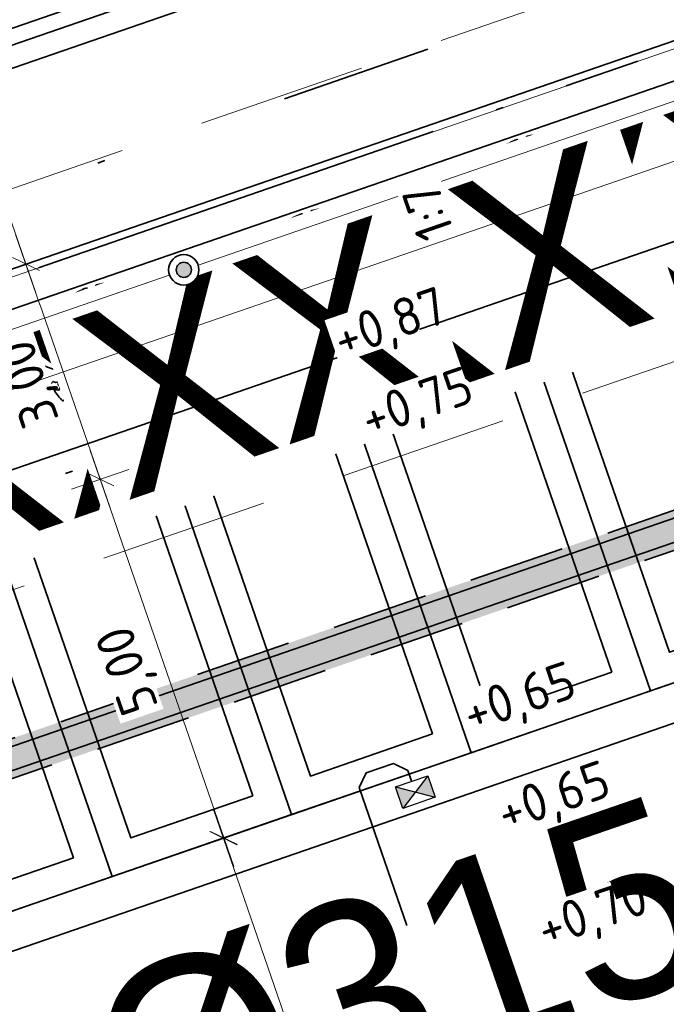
# Model space of a CAD drawing. Header units: metres. Extents: x 264779 to 275389, y 575281 to 580396.
# Tile 41 of 174: x 265269 to 265277, y 576971 to 576984. Entities that reach past the tile are written whole.
import ezdxf
from ezdxf.enums import TextEntityAlignment as Align
from ezdxf.lldxf.tags import DXFTag

# ---------------------------------------------------------------- set-up
doc = ezdxf.new("R2018")
doc.units = ezdxf.units.M
doc.set_wipeout_variables(frame=1)
for name, pattern in [('AM-AS', [16, 10, -2, 2, -2]), ('B-WE-RI-DRAINAGE_PVC_100-G', [20, 6, -2.5, 2, -2.5, 0, -2.5, 2, -2.5]), ('B-WE-RI-HWA_HUISAANSLUITING_PVC_125-G', [10, 3.25, -0.75, 1.25, -0.75, 1.25, -0.75, 1.25, -0.75]), ('B-WE-RI-HWA_PVC_315-G', [10, 2, -1.125, 0.75, -1.125, 2, -1.125, 0.75, -1.125]), ('B-WE-VH-KANTOPSLUITING_OPSLUITBAND_[AFMETINGEN1]-G', [10, 5.5, -0.875, 0, -0.875, 1, -0.875, 0, -0.875]), ('B-WE-VH-KANTOPSLUITING_TROTTOIRBAND_RWS_[AFMETINGEN1]-G', [10, 2.5, -1.5, 0, -1.5, 0, -1.5, 0, -1.5, 0, -1.5]), ('DASHED', [19.049999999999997, 12.7, -6.35]), ('HIDDEN', [9.524999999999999, 6.35, -3.175])]:
    doc.linetypes.add(name, pattern=pattern)
for name, color, linetype, lineweight in [('N-CO-AM-AS-G', 10, 'AM-AS', 9), ('N-OI-RI-ALGEMEEN-B.O.B.-T25', 7, 'Continuous', 25), ('N-OI-RI-ALGEMEEN-INFORMATIE-T25', 7, 'Continuous', 25), ('N-OI-RI-ALGEMEEN-VERHANG-T25', 7, 'Continuous', 25), ('N-WA-GK-BESCHOEIING_DAMWAND_STAAL-G', 52, 'DAMWANDSTAAL2', 35), ('N-WA-RI-DETAIL1-G', 1, 'HIDDEN', 18), ('N-WE-KL-ET_LS_OV_LICHTMAST-S', 10, 'Continuous', 35), ('N-WE-KL-TRACE-A', 7, 'Continuous', 25), ('N-WE-KL-TRACE-G', 7, 'DASHED', 35), ('N-WE-OG-TOPOGRAFIE-G', 7, 'Continuous', 35), ('N-WE-VH-GOOT_SBS-G', 40, 'Continuous', 35), ('N-WE-VH-KANTOPSLUITING_OPSLUITBAND_100x200-G', 60, 'B-WE-VH-KANTOPSLUITING_OPSLUITBAND_[AFMETINGEN1]-G', 35), ('N-WE-VH-KANTOPSLUITING_TROTTOIRBAND_RWS_110-220x250-G', 60, 'B-WE-VH-KANTOPSLUITING_TROTTOIRBAND_RWS_[AFMETINGEN1]-G', 35), ('N-WE-VH-VERHARDING_STRAATBAKSTEEN_DIKFORMAAT_HALF-G', 40, 'Continuous', 35), ('N-WE-VH-VERHARDING_STRAATBAKSTEEN_DIKFORMAAT_KEPER-G', 40, 'Continuous', 35), ('N-WE-VH-VERHARDING_STRAATBAKSTEEN_WAALFORMAAT_HALF-G', 40, 'Continuous', 35), ('N-XX-AL-HOOGTELABEL-T25-M', 7, 'Continuous', 25), ('X-XX-AL-AANPIJLING-T25', 7, 'Continuous', 25)]:
    doc.layers.add(name, color=color, linetype=linetype, lineweight=lineweight)
for name, color, linetype, lineweight, true_color in [('N-GV-GR-BOOM-S', 7, 'Continuous', 35, 0x00a500), ('N-OI-KL-MANTELBUIS_PVC-G', 1, 'MANTELBUIS-PVC', 35, 0xff0000), ('N-OI-RI-BELUCHTINGSDRAINAGE_PVC_160-G', 3, 'B-WE-RI-DRAINAGE_PVC_160-G', 35, 0x00ff00), ('N-OI-RI-HWA_KOLKAANSLUITING_PVC_160-G', 150, 'B-WE-RI-HWA_HUISAANSLUITING_PVC_125-G', 35, 0x007fff), ('N-OI-RI-HWA_PVC_315-G', 150, 'B-WE-RI-HWA_PVC_315-G', 35, 0x007fff), ('N-OI-RI-PLANTSLEUFDRAINAGE_PVC_100-G', 3, 'B-WE-RI-DRAINAGE_PVC_100-G', 35, 0x00ff00), ('N-WE-RI-HWA_KOLK-S', 150, 'Continuous', 25, 0x007fff)]:
    doc.layers.add(name, color=color, linetype=linetype, lineweight=lineweight, true_color=true_color)
doc.layers.add('X-XX-AL-HULPLAAG-G', color=6, linetype='Continuous', lineweight=18, plot=False)
doc.styles.add('NLCS-ISO-ANNOTATIVE-T25', font='NLCS-ISO.ttf', dxfattribs={"height": 2.5})
doc.styles.add('NLCS-ISO-M1000-T25', font='NLCS-ISO.ttf', dxfattribs={"height": 2.5})
doc.styles.get("Standard").update_dxf_attribs({"font": 'arial.ttf'})
doc.styles.add('TEKST VOOR LINE', font='NLCS-ISO.ttf', dxfattribs={"height": 1})
doc.linetypes.add('B-WE-RI-DRAINAGE_PVC_160-G', pattern='A,10.25,-3,[160,NLCS.shx,S=0.25,R=0,X=0,Y=0],-3.5,["o",Standard,S=1,R=0,X=-0.35,Y=-0.35],-3.25', length=20)
doc.linetypes.add('DAMWANDSTAAL2', pattern='A,0.0001,[1,DAMWANDSTAAL2.shx,S=1,R=0,X=0,Y=0],-10', length=10.0001)
tags = doc.linetypes.add('MANTELBUIS-PVC', pattern='A,2.10896,-0.32,["PVC",TEKST VOOR LINE,S=1,R=0,X=0,Y=-0.5],-2.72,2.10896', length=7.25792).pattern_tags.tags
tags[6] = DXFTag(74, 10)
doc.dimstyles.new('NLCS-ANNOTATIVE-T25-SCHRAP', dxfattribs={"dimtxt": 2.5, "dimasz": 1.4, "dimexe": 2, "dimexo": 2, "dimgap": 0.7, "dimtad": 1, "dimzin": 0, "dimtxsty": 'NLCS-ISO-ANNOTATIVE-T25', "dimblk": 'OBLIQUE', "dimcen": 2.5, "dimdle": 2, "dimclrd": 256, "dimclre": 256, "dimclrt": 256, "dimadec": 1, "dimazin": 0, "dimtfac": 1, "dimtofl": 0, "dimtmove": 1, "dimatfit": 0, "dimldrblk": 'OBLIQUE', "dimfxl": 2, "dimfxlon": 1, "dimtfillclr": 256, "dimtolj": 1, "dimtzin": 0, "dimlwd": 18, "dimlwe": 18, "dimarcsym": 0})

# ---------------------------------------------------------------- blocks, each defined once
blk = doc.blocks.new('_Oblique')
at = {"color": 0, "linetype": 'ByBlock', "lineweight": -2}
blk.add_line((-0.5, -0.5), (0.5, 0.5), dxfattribs=at)
blk = doc.blocks.new('*D125')
at = {"layer": 'Defpoints', "color": 0, "transparency": 16777216}
for p in [(265280.0041870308, 576988.193258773), (265280.9828988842, 576985.3573950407), (265268.9777426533, 576981.2141816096)]:
    blk.add_point(p, dxfattribs=at)
at = {"layer": 'X-XX-AL-AANPIJLING-T25', "lineweight": 18, "transparency": 16777216}
for p, q in [((265267.8685358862, 576984.4281605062), (265269.1082375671, 576980.8360664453)), ((265268.3771459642, 576984.1805402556), (265267.6209156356, 576983.919550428)), ((265269.3558578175, 576981.3446765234), (265268.5996274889, 576981.0836866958))]:
    blk.add_line(p, q, dxfattribs=at)
at = {"layer": 'X-XX-AL-AANPIJLING-T25', "lineweight": 18, "transparency": 16777216, "xscale": 0.28, "yscale": 0.28, "zscale": 0.28}
for p, rotation in [((265267.9990308, 576984.0500453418), 109.0405523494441), ((265268.9777426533, 576981.2141816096), 289.0405523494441)]:
    blk.add_blockref('_Oblique', p, dxfattribs=dict(at, rotation=rotation))
at = {"layer": 'X-XX-AL-AANPIJLING-T25', "transparency": 16777216, "insert": (265268.0724600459, 576982.4885690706), "char_height": 0.5, "attachment_point": 5, "rotation": 109.04055234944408, "style": 'NLCS-ISO-ANNOTATIVE-T25', "bg_fill": 3, "box_fill_scale": 1.1, "bg_fill_color": 256, "bg_fill_true_color": 13158600, "bg_fill_transparency": 0}
blk.add_mtext('\\A1;3,00', dxfattribs=at)
blk = doc.blocks.new('*D126')
at = {"layer": 'Defpoints', "color": 0, "transparency": 16777216}
for p in [(265280.9828988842, 576985.3573950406), (265279.5983909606, 576981.7059380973), (265269.9564545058, 576978.3783178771)]:
    blk.add_point(p, dxfattribs=at)
at = {"layer": 'X-XX-AL-AANPIJLING-T25', "lineweight": 18, "transparency": 16777216}
for p, q in [((265268.8472477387, 576981.5922967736), (265270.0869494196, 576978.0002027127)), ((265269.3558578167, 576981.344676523), (265268.5996274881, 576981.0836866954)), ((265270.33456967, 576978.5088127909), (265269.5783393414, 576978.2478229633))]:
    blk.add_line(p, q, dxfattribs=at)
at = {"layer": 'X-XX-AL-AANPIJLING-T25', "lineweight": 18, "transparency": 16777216, "xscale": 0.28, "yscale": 0.28, "zscale": 0.28}
for p, rotation in [((265268.9777426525, 576981.2141816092), 109.0405523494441), ((265269.9564545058, 576978.3783178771), 289.0405523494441)]:
    blk.add_blockref('_Oblique', p, dxfattribs=dict(at, rotation=rotation))
at = {"layer": 'X-XX-AL-AANPIJLING-T25', "transparency": 16777216, "insert": (265269.0511718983, 576979.6527053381), "char_height": 0.5, "attachment_point": 5, "rotation": 109.04055234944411, "style": 'NLCS-ISO-ANNOTATIVE-T25', "bg_fill": 3, "box_fill_scale": 1.1, "bg_fill_color": 256, "bg_fill_true_color": 13158600, "bg_fill_transparency": 0}
blk.add_mtext('\\A1;3,00', dxfattribs=at)
blk = doc.blocks.new('*D127')
at = {"layer": 'Defpoints', "color": 0, "transparency": 16777216}
for p in [(265279.5983909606, 576981.7059380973), (265281.2295773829, 576976.9794985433), (265271.5876409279, 576973.651878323)]:
    blk.add_point(p, dxfattribs=at)
at = {"layer": 'X-XX-AL-AANPIJLING-T25', "lineweight": 18, "transparency": 16777216}
for p, q in [((265269.8259595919, 576978.7564330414), (265271.7181358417, 576973.2737631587)), ((265270.3345696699, 576978.5088127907), (265269.5783393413, 576978.2478229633)), ((265271.9657560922, 576973.7823732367), (265271.2095257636, 576973.5213834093))]:
    blk.add_line(p, q, dxfattribs=at)
at = {"layer": 'X-XX-AL-AANPIJLING-T25', "lineweight": 18, "transparency": 16777216, "xscale": 0.28, "yscale": 0.28, "zscale": 0.28}
for p, rotation in [((265269.9564545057, 576978.3783178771), 109.0405523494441), ((265271.5876409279, 576973.651878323), 289.0405523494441)]:
    blk.add_blockref('_Oblique', p, dxfattribs=dict(at, rotation=rotation))
at = {"layer": 'X-XX-AL-AANPIJLING-T25', "transparency": 16777216, "insert": (265270.356121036, 576975.871553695), "char_height": 0.5, "attachment_point": 5, "rotation": 109.04055234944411, "style": 'NLCS-ISO-ANNOTATIVE-T25', "bg_fill": 3, "box_fill_scale": 1.1, "bg_fill_color": 256, "bg_fill_true_color": 13158600, "bg_fill_transparency": 0}
blk.add_mtext('\\A1;5,00', dxfattribs=at)
blk = doc.blocks.new('*D128')
at = {"layer": 'Defpoints', "color": 0, "transparency": 16777216}
for p in [(265281.2295773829, 576976.9794985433), (265283.1784126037, 576971.3048070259), (265273.536476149, 576967.9771868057)]:
    blk.add_point(p, dxfattribs=at)
at = {"layer": 'X-XX-AL-AANPIJLING-T25', "lineweight": 18, "transparency": 16777216}
for p, q in [((265271.4485575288, 576974.0270294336), (265273.6669710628, 576967.5990716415)), ((265271.9571676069, 576973.7794091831), (265271.2009372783, 576973.5184193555)), ((265273.9145913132, 576968.1076817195), (265273.1583609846, 576967.8466918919))]:
    blk.add_line(p, q, dxfattribs=at)
at = {"layer": 'X-XX-AL-AANPIJLING-T25', "lineweight": 18, "transparency": 16777216, "xscale": 0.28, "yscale": 0.28, "zscale": 0.28}
for p, rotation in [((265271.5790524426, 576973.6489142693), 109.0405523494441), ((265273.536476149, 576967.9771868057), 289.0405523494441)]:
    blk.add_blockref('_Oblique', p, dxfattribs=dict(at, rotation=rotation))
at = {"layer": 'X-XX-AL-AANPIJLING-T25', "transparency": 16777216, "insert": (265272.1418376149, 576970.6695061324), "char_height": 0.5, "attachment_point": 5, "rotation": 109.04055234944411, "style": 'NLCS-ISO-ANNOTATIVE-T25', "bg_fill": 3, "box_fill_scale": 1.1, "bg_fill_color": 256, "bg_fill_true_color": 13158600, "bg_fill_transparency": 0}
blk.add_mtext('\\A1;6,00', dxfattribs=at)
blk = doc.blocks.new('*U155')
at = {"flags": 128}
blk.add_lwpolyline([(-6.984919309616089e-10, 1.0710209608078e-08), (269.4077473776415, 92.97532725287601)], dxfattribs=at)
at = {"layer": 'N-OI-RI-ALGEMEEN-B.O.B.-T25', "lineweight": 30, "ltscale": 0.5, "oblique": 30, "flags": 42}
for tag, p in [('+0,00', (260.7028450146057, 89.43744039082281)), ('+0,01', (2.655698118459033, 0.3851060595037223))]:
    blk.add_attdef(tag, text='', height=2.5, rotation=19.04007004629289, dxfattribs=at).set_placement(p, align=Align.TOP_LEFT)
at = {"layer": 'N-OI-RI-ALGEMEEN-INFORMATIE-T25', "lineweight": 30, "ltscale": 0.5, "oblique": 30, "flags": 43}
blk.add_attdef('BETON%%C160', text='', height=2.5, rotation=19.04007004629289, dxfattribs=at).set_placement((110.9467408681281, 41.43568068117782), align=Align.TOP_RIGHT)
at = {"layer": 'N-OI-RI-ALGEMEEN-VERHANG-T25', "lineweight": 30, "ltscale": 0.5, "oblique": 30, "flags": 43}
blk.add_attdef('1:1000', text='', height=2.5, rotation=19.04007004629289, dxfattribs=at).set_placement((101.9826987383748, 34.66385445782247), align=Align.TOP_LEFT)
blk = doc.blocks.new('*U97')
blk.add_wipeout([(-1.125000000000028, 0.7499999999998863), (1.124999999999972, 0.7499999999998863), (1.124999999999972, -0.7499999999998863), (-1.125000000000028, -0.7499999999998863)])
h = blk.add_hatch(color=256)
h.dxf.hatch_style = 1
h.paths.add_polyline_path([(0, 0), (-1.124999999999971, 0.7499999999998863), (-1.124999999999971, -0.7499999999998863)])
h.paths.add_polyline_path([(1.124999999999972, -0.7499999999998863), (1.124999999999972, 0.7499999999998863), (5.551115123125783e-17, -1.110223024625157e-16)])
for p, q in [((-1.124999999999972, -0.7499999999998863), (1.124999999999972, 0.7499999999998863)), ((1.124999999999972, -0.7499999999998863), (-1.124999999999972, 0.7499999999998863))]:
    blk.add_line(p, q)
at = {"flags": 128}
blk.add_lwpolyline([(-1.124999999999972, -0.7499999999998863), (1.124999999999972, -0.7499999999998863), (1.124999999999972, 0.7499999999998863), (-1.124999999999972, 0.7499999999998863)], close=True, dxfattribs=at)
blk = doc.blocks.new('BOOM')
blk.add_lwpolyline([(0.3987779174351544, 4.34424961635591), (0.4068101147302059, 4.353639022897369), (0.4144662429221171, 4.361840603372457), (0.4218039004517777, 4.36920935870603), (0.4288806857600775, 4.3761002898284), (0.4357541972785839, 4.382868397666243), (0.4424820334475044, 4.389868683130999), (0.4491217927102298, 4.397456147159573), (0.4557310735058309, 4.405985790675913), (0.4622602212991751, 4.41584358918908), (0.4682305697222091, 4.427539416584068), (0.4730561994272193, 4.441614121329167), (0.4761511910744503, 4.458608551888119), (0.4769296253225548, 4.479063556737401), (0.4748055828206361, 4.503519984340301), (0.4691931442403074, 4.53251868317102), (0.4381798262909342, 4.641635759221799, -0.5293802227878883), (0.4878173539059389, 4.700947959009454, -0.08713876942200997), (2.045227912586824, 4.26384220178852, -0.3723405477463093), (2.106244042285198, 4.123633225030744), (2.170159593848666, 3.797753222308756), (2.010102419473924, 3.638201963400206), (1.836640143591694, 3.674522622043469), (1.629119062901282, 3.518876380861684), (1.708541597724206, 3.321247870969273), (1.923431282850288, 3.252119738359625), (2.500306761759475, 3.384727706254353), (2.640982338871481, 3.307005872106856), (2.627193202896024, 3.183194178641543), (2.495602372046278, 3.102148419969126), (2.375976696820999, 2.711768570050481), (2.528988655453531, 2.461500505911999), (2.920617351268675, 3.085555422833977, -0.5046405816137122), (3.140271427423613, 2.894764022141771, 0.3319483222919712), (3.267157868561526, 2.693230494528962, 0.282007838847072), (3.681371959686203, 2.769398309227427), (3.648234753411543, 2.752252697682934, -0.5121558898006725), (3.837951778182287, 2.750751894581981, -0.1607604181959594), (4.697004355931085, -0.05169747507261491), (4.588986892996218, -0.1558635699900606), (4.588047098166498, -0.2709153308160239), (4.482533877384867, -0.2902863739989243), (4.495772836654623, -0.4037004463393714), (4.331532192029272, -0.3508312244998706), (4.281794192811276, -0.4787032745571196), (4.484321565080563, -0.6133576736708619), (4.547656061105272, -0.6635139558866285), (4.659341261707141, -0.5524494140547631, -0.1063709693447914), (4.001892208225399, -2.406679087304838), (3.41620020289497, -2.029217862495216), (3.307659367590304, -2.103838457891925), (3.238407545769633, -1.793056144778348), (3.029755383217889, -1.542788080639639), (2.787641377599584, -1.545155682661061), (2.793282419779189, -1.834767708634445), (2.609555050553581, -2.468733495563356), (2.637432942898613, -2.589627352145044), (2.770680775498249, -2.608685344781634), (3.623238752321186, -2.934605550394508, -0.2362982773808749), (-0.2075243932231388, -4.622307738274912, 0.1596250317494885), (-0.3199674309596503, -4.397955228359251, 0.3508021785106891), (-0.2902491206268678, -4.174571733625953, -0.5046405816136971), (-0.5531954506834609, -4.050038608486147), (-0.4892187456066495, -3.844850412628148), (-0.5969296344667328, -3.653208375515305), (-0.7390886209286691, -3.667472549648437), (-0.7604602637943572, -3.820534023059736), (-0.8683093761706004, -3.882888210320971), (-0.9959863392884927, -3.78527215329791), (-1.106231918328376, -3.203708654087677), (-1.190332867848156, -3.119737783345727), (-1.403219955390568, -3.12637517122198), (-1.462415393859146, -3.378935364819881), (-1.549165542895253, -3.406174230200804), (-1.630999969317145, -3.616835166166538), (-1.846968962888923, -3.501336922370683, 0.7335825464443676), (-1.768083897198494, -3.66274319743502, -0.8616245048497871), (-1.724211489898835, -3.805577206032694, 0.2799778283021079), (-1.883663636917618, -4.049792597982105), (-1.87702568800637, -4.059096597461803, -0.8270561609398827), (-2.035627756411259, -4.225184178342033, -0.1167741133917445), (-3.828223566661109, -2.356820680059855), (-3.79339575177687, -2.350307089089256), (-3.76493396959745, -2.342410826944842), (-3.742092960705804, -2.333415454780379), (-3.724127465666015, -2.323604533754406), (-3.710292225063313, -2.313261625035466), (-3.69984197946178, -2.302670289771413), (-3.692031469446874, -2.292114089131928), (-3.473611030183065, -2.013538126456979), (-3.468919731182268, -2.003820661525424), (-3.465085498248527, -1.994495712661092), (-3.461816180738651, -1.985353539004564), (-3.458819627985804, -1.976184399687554), (-3.455803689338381, -1.966778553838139), (-3.452476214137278, -1.956926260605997), (-3.448545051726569, -1.946417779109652), (-3.443718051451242, -1.935043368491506), (-3.437803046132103, -1.922657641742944), (-3.43100780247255, -1.909372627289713), (-3.423640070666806, -1.895364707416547), (-3.416007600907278, -1.88081026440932), (-3.408418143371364, -1.865885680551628), (-3.401179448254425, -1.850767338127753), (-3.394599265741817, -1.835631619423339), (-3.388985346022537, -1.820654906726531), (-3.384593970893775, -1.806019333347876), (-3.381475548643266, -1.791930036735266), (-3.379629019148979, -1.778597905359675), (-3.379053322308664, -1.766233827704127), (-3.379747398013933, -1.755048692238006), (-3.381710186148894, -1.745253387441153), (-3.384940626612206, -1.737058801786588), (-3.389437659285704, -1.730675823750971), (-3.395177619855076, -1.726207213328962), (-3.402046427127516, -1.723323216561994), (-3.409907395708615, -1.721585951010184), (-3.418623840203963, -1.720557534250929), (-3.428059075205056, -1.719800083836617), (-3.43807641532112, -1.718875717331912), (-3.44853917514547, -1.717346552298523), (-3.459310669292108, -1.714774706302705), (-3.470277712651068, -1.71082271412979), (-3.481421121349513, -1.705554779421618), (-3.492745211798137, -1.699135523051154), (-3.50425430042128, -1.691729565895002), (-3.515952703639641, -1.683501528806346), (-3.527844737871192, -1.674616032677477), (-3.539934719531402, -1.665237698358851), (-3.552226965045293, -1.655531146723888), (-3.564698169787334, -1.645612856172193), (-3.577214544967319, -1.635406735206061), (-3.589614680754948, -1.624788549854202), (-3.601737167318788, -1.613634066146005), (-3.825925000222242, -1.870157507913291), (-3.837007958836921, -1.857557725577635), (-3.847329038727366, -1.844048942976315), (-3.856726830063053, -1.829506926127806), (-3.865489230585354, -1.814105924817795), (-3.875701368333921, -1.799214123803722), (-3.88989767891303, -1.786498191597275), (-3.910612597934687, -1.777624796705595), (-3.94038056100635, -1.774260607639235), (-3.981736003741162, -1.778072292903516), (-4.037213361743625, -1.790726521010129), (-4.109347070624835, -1.813889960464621, -0.04099741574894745), (-4.417328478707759, -0.9470890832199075), (-4.257176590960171, -0.9746547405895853), (-4.114496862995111, -1.066137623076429), (-4.038465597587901, -0.9972947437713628), (-3.94700318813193, -0.8546361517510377), (-4.034588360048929, -0.7207480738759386), (-3.985542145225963, -0.5229899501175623), (-4.167342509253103, -0.5080714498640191), (-4.289085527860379, -0.3901508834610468), (-4.510309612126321, -0.5348354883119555, -0.05814040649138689), (-4.5988862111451, 0.7644784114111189), (-4.47324192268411, 0.7395528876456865), (-3.963079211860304, 0.335541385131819), (-3.742832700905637, 0.4119701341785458), (-2.884168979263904, 0.6385843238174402), (-2.811019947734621, 0.9221287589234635), (-3.142900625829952, 1.054281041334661), (-3.193741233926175, 1.162956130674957), (-3.799705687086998, 1.460400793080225), (-3.813162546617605, 1.63068809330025), (-4.017955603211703, 1.804271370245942), (-4.101227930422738, 1.972836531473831), (-3.961329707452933, 2.192710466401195), (-3.648771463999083, 2.241643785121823), (-3.364856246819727, 2.427282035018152), (-3.361664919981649, 2.618591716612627), (-3.538710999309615, 2.827212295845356), (-3.491690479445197, 2.915399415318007), (-3.56178316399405, 3.051834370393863, -0.1342797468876), (-1.53434658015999, 4.457609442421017, -0.5417265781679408), (-1.472156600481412, 4.40997469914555), (-1.482215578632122, 4.277483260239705), (-1.480081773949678, 4.208620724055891), (-1.470720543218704, 4.155952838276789), (-1.455714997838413, 4.116594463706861), (-1.436648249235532, 4.087660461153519), (-1.415103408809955, 4.066265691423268), (-1.392663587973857, 4.049525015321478), (-1.370911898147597, 4.034553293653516), (-1.351100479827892, 4.019063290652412), (-1.33315758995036, 4.003159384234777), (-1.316680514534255, 3.987543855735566), (-1.301266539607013, 3.972918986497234), (-1.286512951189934, 3.959987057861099), (-1.272017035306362, 3.949450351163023), (-1.25737607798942, 3.942011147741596), (-1.242187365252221, 3.938371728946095), (-1.226133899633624, 3.938974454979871), (-1.209241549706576, 3.943222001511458), (-1.191621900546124, 3.950257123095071), (-1.173386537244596, 3.959222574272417), (-1.154647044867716, 3.969261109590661), (-1.135515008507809, 3.979515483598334), (-1.116102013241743, 3.989128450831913), (-1.096519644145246, 3.997242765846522), (-1.076885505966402, 4.003246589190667), (-1.057341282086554, 4.007509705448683), (-1.038034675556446, 4.010647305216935), (-1.019113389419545, 4.013274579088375), (-1.000725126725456, 4.016006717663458), (-0.9830175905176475, 4.019458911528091), (-0.9661384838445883, 4.024246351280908), (-0.9502355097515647, 4.030984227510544), (-0.9354276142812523, 4.04011654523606), (-0.9217187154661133, 4.051402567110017), (-0.909083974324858, 4.064430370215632), (-0.8974985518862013, 4.078788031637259), (-0.8877237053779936, 3.986718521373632), (-0.8669159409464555, 3.962948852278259), (-0.7688214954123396, 3.796562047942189), (-0.5630461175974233, 3.684102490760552), (-0.8545067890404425, 4.156201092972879), (-0.8491501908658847, 4.170546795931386), (-0.8454482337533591, 4.184469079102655), (-0.8437656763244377, 4.198121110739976), (-0.8444672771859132, 4.211656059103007), (-0.8479177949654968, 4.225227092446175), (-0.8544819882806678, 4.238987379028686), (-0.8645246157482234, 4.253090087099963), (-0.8783150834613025, 4.267823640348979), (-0.8957413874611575, 4.284017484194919), (-0.9165961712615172, 4.302636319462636), (-0.9406720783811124, 4.324644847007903), (-0.96776175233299, 4.351007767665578), (-0.9976578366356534, 4.382689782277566), (-1.030152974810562, 4.420655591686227), (-1.10569949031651, 4.518565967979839, -0.5431042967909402), (-1.079694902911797, 4.592575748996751, -0.04676559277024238), (-0.2159664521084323, 4.718149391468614, -0.3851675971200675), (-0.1673587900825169, 4.678487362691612), (-0.1404077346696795, 4.501466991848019), (-0.1270176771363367, 4.446162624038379), (-0.112003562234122, 4.407440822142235), (-0.09572821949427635, 4.382290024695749), (-0.07855447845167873, 4.367698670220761), (-0.0608451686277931, 4.360655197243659), (-0.04296311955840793, 4.35814804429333), (-0.02527116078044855, 4.357165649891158), (-0.008065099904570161, 4.355231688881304), (0.008627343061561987, 4.352010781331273), (0.02484547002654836, 4.347702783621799), (0.04062858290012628, 4.342507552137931), (0.05601598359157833, 4.336624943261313), (0.07104697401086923, 4.330254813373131), (0.08576085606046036, 4.323597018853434), (0.1001969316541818, 4.316851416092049), (0.1143637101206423, 4.310171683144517), (0.1281465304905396, 4.303526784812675), (0.1413999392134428, 4.296839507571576), (0.1539784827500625, 4.290032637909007), (0.1657367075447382, 4.283028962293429), (0.1765291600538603, 4.275751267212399), (0.1862103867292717, 4.2681223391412), (0.1946349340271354, 4.260064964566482), (0.2017367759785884, 4.251567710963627), (0.2077675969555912, 4.242882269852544), (0.2130585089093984, 4.23432611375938), (0.2179406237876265, 4.226216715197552), (0.2227450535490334, 4.218871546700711), (0.2278029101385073, 4.212608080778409), (0.2334453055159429, 4.207743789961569), (0.2400033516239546, 4.204596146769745), (0.2477214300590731, 4.203414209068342), (0.2564970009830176, 4.20417337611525), (0.2661407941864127, 4.20678063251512), (0.2764635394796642, 4.211142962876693), (0.2872759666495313, 4.217167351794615), (0.2983888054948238, 4.224760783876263), (0.3096127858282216, 4.233830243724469), (0.3207586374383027, 4.244282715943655), (0.3316651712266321, 4.255981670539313), (0.3422835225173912, 4.268616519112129), (0.352592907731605, 4.281833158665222), (0.3625725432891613, 4.29527748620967), (0.3722016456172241, 4.308595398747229), (0.3814594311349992, 4.321432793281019), (0.3903251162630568, 4.33343556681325)], format="xyb", close=True)
blk.add_circle((0, 0), 0.1382965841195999)
at = {"lineweight": 30, "flags": 104}
blk.add_attdef('01', text='', height=1.8, dxfattribs=at).set_placement((-2.447075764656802, 3.093546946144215), align=Align.TOP_LEFT)
blk = doc.blocks.new('N-SKL-ET_LS_OV_LICHTMAST_TYPE5-SO')
at = {"lineweight": 30, "flags": 104}
blk.add_attdef('01', text='', height=1.8, dxfattribs=at).set_placement((1.922465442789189, 1.091518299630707), align=Align.TOP_LEFT)
blk.add_wipeout([(7.2758876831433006e-12, 0.9999999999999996), (0.07447264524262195, 0.9972230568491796), (0.19347927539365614, 0.9811043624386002), (0.3891759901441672, 0.9211634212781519), (0.5901061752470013, 0.8073256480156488), (0.7093315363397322, 0.704875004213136), (0.800074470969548, 0.5999006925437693), (0.8949815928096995, 0.4461030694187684), (0.9645086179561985, 0.26405136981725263), (0.9931623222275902, 0.116741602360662), (0.9996354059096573, -0.02700102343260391), (0.9899885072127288, -0.14114799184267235), (0.9691910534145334, -0.24631017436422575), (0.9360311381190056, -0.35191718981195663), (0.9129548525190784, -0.4080605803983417), (0.8736526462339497, -0.4865501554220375), (0.7897120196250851, -0.6134777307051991), (0.7581199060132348, -0.652115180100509), (0.669278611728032, -0.743011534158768), (0.5742752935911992, -0.8186622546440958), (0.46758337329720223, -0.8839489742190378), (0.36899065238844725, -0.9294331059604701), (0.31303109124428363, -0.9497428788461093), (0.18779341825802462, -0.9822085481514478), (0.1267725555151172, -0.9919318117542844), (0.03691531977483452, -0.9993183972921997), (-0.10724004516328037, -0.9942331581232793), (-0.24624170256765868, -0.9692084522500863), (-0.34341382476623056, -0.9391841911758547), (-0.4423005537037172, -0.8968668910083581), (-0.5484727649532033, -0.8361684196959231), (-0.6105470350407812, -0.7919799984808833), (-0.6810045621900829, -0.7322791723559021), (-0.7470029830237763, -0.6648206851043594), (-0.7993389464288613, -0.6008803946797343), (-0.8473928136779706, -0.5309664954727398), (-0.8837701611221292, -0.4679212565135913), (-0.9339341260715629, -0.357445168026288), (-0.9461407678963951, -0.32375553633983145), (-0.9734254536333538, -0.229004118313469), (-0.982263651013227, -0.18750498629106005), (-0.9970982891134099, -0.07612490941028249), (-0.9998620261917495, 0.01661109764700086), (-0.9951965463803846, 0.09789705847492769), (-0.9873042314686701, 0.15884065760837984), (-0.9747441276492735, 0.22332461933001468), (-0.9537411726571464, 0.30062896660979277), (-0.9330449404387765, 0.35975983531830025), (-0.9110725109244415, 0.4122461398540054), (-0.8916117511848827, 0.45280071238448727), (-0.8486159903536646, 0.5290093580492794), (-0.806244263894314, 0.5915827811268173), (-0.7520121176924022, 0.6591492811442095), (-0.6882827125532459, 0.7254425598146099), (-0.6442493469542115, 0.7648155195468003), (-0.5699103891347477, 0.8217068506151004), (-0.49901654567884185, 0.8665924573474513), (-0.41827975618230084, 0.9083182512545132), (-0.3468965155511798, 0.9379034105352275), (-0.26087968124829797, 0.9653713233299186), (-0.16934829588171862, 0.9855562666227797), (-0.07300066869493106, 0.9973318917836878)])
blk.add_hatch(color=0).paths.add_polyline_path([(-0.497670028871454, 0.04821350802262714, 1), (0.4976700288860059, -0.04821350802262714, 1)])
at = {"color": 0}
for radius in [1, 0.5]:
    blk.add_circle((7.275957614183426e-12, 0), radius, dxfattribs=at)

msp = doc.modelspace()

# ---------------------------------------------------------------- hatches: boundary and pattern name
at = {"layer": 'N-WE-KL-TRACE-A'}
h = msp.add_hatch(dxfattribs=at)
h.set_pattern_fill('DOTS', color=256, scale=0.5, angle=-0.06904606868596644)
h.set_pattern_definition([(19.01947969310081, (53607.36198386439, 115305.8521389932), (0.0233067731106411, 0.1759509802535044), [0, -0.15875])])
h.paths.add_polyline_path([(265327.7550558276, 576975.2739278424), (265328.2844766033, 576973.7323061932), (265330.6489358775, 576974.5442990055), (265330.811333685, 576974.0714124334), (265328.4468761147, 576973.2594146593), (265331.0257819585, 576965.7498924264), (265333.3902396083, 576966.5618899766), (265333.5526391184, 576966.0889984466), (265330.7152899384, 576965.1146013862), (265327.2821642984, 576975.1115283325), (265302.249926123, 576966.5150046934), (265296.3305568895, 576983.9366408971), (265248.5429066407, 576967.4441912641), (265253.8439944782, 576952.0840393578), (265253.3713505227, 576951.9209207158), (265248.0702626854, 576967.2810726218), (265234.3635897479, 576962.5506326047), (265234.2004711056, 576963.0232765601), (265259.959607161, 576971.9132565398), (265257.0724071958, 576980.2790545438), (265257.5450511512, 576980.4421731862), (265260.4322511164, 576972.076375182), (265286.900312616, 576981.2110191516), (265284.0131126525, 576989.5768171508), (265284.4857566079, 576989.7399357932), (265287.3729565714, 576981.374137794), (265296.169700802, 576984.4100657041), (265285.3528209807, 577016.2458471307), (265286.9151049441, 577016.7766661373), (265303.2796546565, 576968.6132182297), (265380.1514362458, 576995.0123793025), (265363.7853766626, 577042.6687481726), (265365.3459187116, 577043.2046665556), (265374.8911988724, 577015.4097419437), (265455.3517203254, 577043.0413412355), (265455.8875573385, 577041.4810361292), (265375.4271172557, 577013.8491998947), (265382.7773199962, 576992.4461265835), (265464.4897470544, 577020.5076558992), (265464.6521448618, 577020.034769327), (265462.2876872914, 577019.222771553), (265464.8665931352, 577011.71324932), (265467.231050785, 577012.5252468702), (265467.3934502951, 577012.0523553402), (265464.5561011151, 577011.0779582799), (265461.8147957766, 577019.0603719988), (265382.9397195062, 576991.9732350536), (265393.0300972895, 576962.5874087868), (265427.3383926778, 576974.3693673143), (265424.6274317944, 576982.2671445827), (265426.1879756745, 576982.8030576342), (265428.8989365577, 576974.9052803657), (265473.5102490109, 576990.2254420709), (265474.049848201, 576988.66616275), (265393.5660277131, 576961.0268316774), (265400.9270882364, 576939.5957721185), (265399.3665461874, 576939.0598537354), (265392.0054838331, 576960.4909186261), (265390.5868075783, 576960.0037249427), (265390.0508771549, 576961.5643020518), (265391.4695534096, 576962.0514957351), (265380.6873546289, 576993.4518372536), (265356.2798728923, 576985.0698662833), (265359.7129985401, 576975.0729393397), (265356.8756493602, 576974.0985422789), (265356.7132498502, 576974.571433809), (265359.0777074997, 576975.3834313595), (265356.4988016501, 576982.8929535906), (265354.1343439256, 576982.0809562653), (265353.9719461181, 576982.5538428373), (265356.3364021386, 576983.3658451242), (265355.8069813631, 576984.9074667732)])

# ---------------------------------------------------------------- linework, layer by layer
at = {"layer": 'N-CO-AM-AS-G'}
msp.add_lwpolyline([(265244.9512216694, 576940.3019173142), (265238.4801348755, 576959.0521963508), (265294.8985211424, 576978.523281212)], dxfattribs=at)
at = {"layer": 'N-OI-KL-MANTELBUIS_PVC-G', "flags": 128}
for points in [[(265260.6066798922, 576972.030786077), (265286.7911332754, 576981.0675513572)], [(265260.7045273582, 576971.7471915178), (265286.8889926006, 576980.7839608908)]]:
    msp.add_lwpolyline(points, dxfattribs=at)
at = {"layer": 'N-OI-RI-HWA_KOLKAANSLUITING_PVC_160-G', "flags": 128}
msp.add_lwpolyline([(265273.9940129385, 576972.4983055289), (265275.3559275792, 576968.5522170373), (265275.5466569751, 576968.4593607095), (265275.9058655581, 576968.5833332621), (265275.9987218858, 576968.774062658), (265275.949785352, 576968.9158555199)], dxfattribs=at)
at = {"layer": 'N-WA-RI-DETAIL1-G', "ltscale": 0.35, "flags": 128}
msp.add_lwpolyline([(265291.0134408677, 576984.5876437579), (265240.2143546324, 576967.0552830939), (265238.5831178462, 576971.781705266), (265289.3822040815, 576989.31406593)], close=True, dxfattribs=at)
at = {"layer": 'N-WE-KL-TRACE-G', "ltscale": 0.1}
for points in [[(265260.4322511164, 576972.076375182), (265286.900312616, 576981.2110191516), (265284.0131126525, 576989.5768171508), (265284.4857566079, 576989.7399357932), (265287.3729565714, 576981.374137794), (265296.169700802, 576984.4100657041), (265285.3528209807, 577016.2458471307), (265286.915104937, 577016.7766661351), (265286.9151049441, 577016.7766661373), (265303.2796546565, 576968.6132182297), (265380.1514362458, 576995.0123793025)], [(265355.8069813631, 576984.9074667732), (265327.7550558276, 576975.2739278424), (265328.2844766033, 576973.7323061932), (265330.6489358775, 576974.5442990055), (265330.811333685, 576974.0714124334), (265328.4468761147, 576973.2594146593), (265331.0257819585, 576965.7498924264), (265333.3902396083, 576966.5618899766), (265333.5526391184, 576966.0889984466), (265330.7152899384, 576965.1146013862), (265327.2821642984, 576975.1115283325), (265302.249926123, 576966.5150046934), (265296.3305568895, 576983.9366408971), (265248.5429066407, 576967.4441912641)]]:
    msp.add_lwpolyline(points, dxfattribs=at)
at = {"layer": 'N-WE-VH-GOOT_SBS-G', "flags": 128}
msp.add_lwpolyline([(265233.7222271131, 576939.8869825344), (265241.2887028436, 576942.4849837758), (265234.9018812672, 576960.9909075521), (265287.106667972, 576979.0077970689, 0.4128277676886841), (265290.8301740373, 576986.6100780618), (265280.6442873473, 577016.5835059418), (265284.4274391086, 577017.8827087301), (265301.0631545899, 576968.9297374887, 0.4151548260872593), (265308.6928784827, 576965.1855926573), (265331.2075901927, 576972.917552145), (265331.3699897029, 576972.444660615), (265308.8552779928, 576964.7127011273, -0.41515482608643), (265300.5897437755, 576968.7688580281), (265284.1154254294, 577017.2468951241), (265281.2780616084, 577016.2724930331), (265291.3035848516, 576986.7709575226, -0.4128277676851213), (265287.2697866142, 576978.5351531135), (265235.5376438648, 576960.6813822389), (265241.9246297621, 576942.1747895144), (265241.4518238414, 576942.0123379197), (265233.8853455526, 576939.414339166)], format="xyb", close=True, dxfattribs=at)
at = {"layer": 'N-WE-VH-VERHARDING_STRAATBAKSTEEN_DIKFORMAAT_HALF-G', "flags": 128}
for points in [[(265279.0581650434, 576976.6532533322), (265277.4511755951, 576976.0986499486), (265276.0809790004, 576980.0688591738), (265277.6879684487, 576980.6234625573)], [(265277.2035553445, 576975.5900398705), (265274.8403355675, 576974.7744466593), (265273.2091491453, 576979.5008862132), (265275.5723689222, 576980.3164794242)], [(265276.6949452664, 576975.837660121), (265275.087955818, 576975.2830567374), (265273.7177592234, 576979.2532659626), (265275.3247486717, 576979.8078693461)], [(265274.8403355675, 576974.7744466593), (265272.4771157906, 576973.958853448), (265270.8459293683, 576978.6852930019), (265273.2091491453, 576979.500886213)], [(265274.3317254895, 576975.0220669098), (265272.7247360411, 576974.4674635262), (265271.3545394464, 576978.4376727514), (265272.9615288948, 576978.9922761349)], [(265272.4771157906, 576973.958853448), (265270.1138960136, 576973.1432602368), (265268.4827095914, 576977.8696997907), (265270.8459293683, 576978.6852930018)], [(265271.9685057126, 576974.2064736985), (265270.3615162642, 576973.6518703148), (265268.9913196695, 576977.62207954), (265270.5983091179, 576978.1766829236)], [(265270.1138960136, 576973.1432602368), (265267.7506762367, 576972.3276670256), (265266.1194898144, 576977.0541065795), (265268.4827095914, 576977.8696997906)], [(265269.6052859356, 576973.3908804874), (265267.9982964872, 576972.8362771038), (265266.6280998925, 576976.806486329), (265268.2350893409, 576977.3610897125)]]:
    msp.add_lwpolyline(points, close=True, dxfattribs=at)
at = {"layer": 'N-WE-VH-VERHARDING_STRAATBAKSTEEN_WAALFORMAAT_HALF-G', "flags": 128}
msp.add_lwpolyline([(265285.9371135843, 576987.0671866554), (265285.0269117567, 576989.7045399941), (265239.2182179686, 576973.8950705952), (265239.1497582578, 576974.093435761), (265231.3132711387, 576971.3890745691), (265232.291982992, 576968.5532108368)], close=True, dxfattribs=at)
at = {"layer": 'X-XX-AL-HULPLAAG-G'}
msp.add_lwpolyline([(265283.9846326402, 576986.287559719), (265259.359881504, 576977.7890822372), (265260.2341973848, 576975.2557107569), (265284.8589470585, 576983.7541918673)], close=True, dxfattribs=at)

# ---------------------------------------------------------------- block references
at = {"layer": 'N-GV-GR-BOOM-S'}
ref = msp.add_blockref('BOOM', (265267.2847209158, 576979.0425192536), dxfattribs=dict(at, xscale=0.2, yscale=0.2, zscale=0.2, rotation=19.0885257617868))
lines = msp.add_mtext('XX', dxfattribs={"layer": '0', "insert": (265266.6198808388, 576979.4671557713), "char_height": 2.5, "attachment_point": 1, "rotation": 19.088525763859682, "bg_fill": 3, "box_fill_scale": 1.125, "bg_fill_color": 256, "bg_fill_transparency": 0})
ref.add_attrib('01', '', (265266.6198808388, 576979.4671557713)).embed_mtext(lines)

# ---------------------------------------------------------------- next in the draw order: dimensions: what is measured, and where the dimension line sits
at = {"layer": 'X-XX-AL-AANPIJLING-T25'}
dim = msp.add_aligned_dim(p1=(265280.0041870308, 576988.193258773), p2=(265280.9828988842, 576985.3573950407), distance=-12.699999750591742, dimstyle='NLCS-ANNOTATIVE-T25-SCHRAP', override={"dimtad": 4, "dimtfill": 1}, dxfattribs=at)
dim.commit()
dim.dimension.update_dxf_attribs({"geometry": '*D125', "text_midpoint": (265268.0724600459, 576982.4885690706)})

# ---------------------------------------------------------------- next in the draw order: linework, layer by layer
at = {"layer": 'N-WE-VH-KANTOPSLUITING_OPSLUITBAND_100x200-G'}
msp.add_lwpolyline([(265284.9307192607, 576983.5462285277), (265283.9846326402, 576986.287559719), (265259.3598815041, 576977.7890822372), (265260.3059695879, 576975.0477474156)], dxfattribs=at)
at = {"layer": 'N-WE-VH-KANTOPSLUITING_TROTTOIRBAND_RWS_110-220x250-G', "ltscale": 0.9999899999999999}
msp.add_lwpolyline([(265261.1794852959, 576975.5819480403), (265283.9136591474, 576983.4279545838)], dxfattribs=at)
at = {"layer": 'N-WE-VH-VERHARDING_STRAATBAKSTEEN_DIKFORMAAT_HALF-G', "flags": 128}
msp.add_lwpolyline([(265279.5667751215, 576976.4056330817), (265277.2035553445, 576975.5900398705), (265275.5723689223, 576980.3164794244), (265277.9355886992, 576981.1320726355)], close=True, dxfattribs=at)
at = {"layer": 'N-WE-VH-VERHARDING_STRAATBAKSTEEN_DIKFORMAAT_KEPER-G', "flags": 128}
msp.add_lwpolyline([(265284.1154254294, 577017.2468951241), (265281.2780616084, 577016.2724930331), (265291.3035848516, 576986.7709575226, -0.4128277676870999), (265287.2697866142, 576978.5351531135), (265235.5376438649, 576960.6813822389), (265241.9246297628, 576942.1747895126), (265252.3296780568, 576945.7430860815, -0.4142080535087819), (265244.0648798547, 576949.7669550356), (265243.5431682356, 576951.2786390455, -0.4142135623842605), (265247.5669973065, 576959.5435528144), (265287.4024796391, 576973.2915542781, -0.4156007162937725), (265295.677362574, 576969.2386158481), (265296.1899358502, 576967.7229397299, -0.4128332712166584), (265292.1560220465, 576959.4870954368), (265290.9189836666, 576959.0601954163), (265292.6625331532, 576953.9831494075), (265295.3609635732, 576946.3101327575, -0.4150154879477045), (265300.3216953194, 576956.4954897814), (265300.1592958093, 576956.9683813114), (265332.8315852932, 576968.1886368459), (265331.3699897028, 576972.444660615), (265308.855277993, 576964.7127011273, -0.4151548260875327), (265300.5897437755, 576968.768858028)], format="xyb", close=True, dxfattribs=at)

# ---------------------------------------------------------------- next in the draw order: block references
at = {"layer": 'N-GV-GR-BOOM-S'}
ref = msp.add_blockref('BOOM', (265275.7923121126, 576981.9786548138), dxfattribs=dict(at, xscale=0.2, yscale=0.2, zscale=0.2, rotation=19.0885257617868))
lines = msp.add_mtext('XX', dxfattribs={"layer": '0', "insert": (265275.1274720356, 576982.4032913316), "char_height": 2.5, "attachment_point": 1, "rotation": 19.088525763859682, "bg_fill": 3, "box_fill_scale": 1.125, "bg_fill_color": 256, "bg_fill_transparency": 0})
ref.add_attrib('01', '', (265275.1274720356, 576982.4032913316)).embed_mtext(lines)
ref = msp.add_blockref('BOOM', (265272.9564483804, 576980.9999429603), dxfattribs=dict(at, xscale=0.2, yscale=0.2, zscale=0.2, rotation=19.0885257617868))
lines = msp.add_mtext('XX', dxfattribs={"layer": '0', "insert": (265272.2916083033, 576981.4245794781), "char_height": 2.5, "attachment_point": 1, "rotation": 19.088525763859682, "bg_fill": 3, "box_fill_scale": 1.125, "bg_fill_color": 256, "bg_fill_transparency": 0})
ref.add_attrib('01', '', (265272.2916083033, 576981.4245794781)).embed_mtext(lines)
ref = msp.add_blockref('BOOM', (265270.1205846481, 576980.021231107), dxfattribs=dict(at, xscale=0.2, yscale=0.2, zscale=0.2, rotation=19.0885257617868))
lines = msp.add_mtext('XX', dxfattribs={"layer": '0', "insert": (265269.4557445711, 576980.4458676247), "char_height": 2.5, "attachment_point": 1, "rotation": 19.088525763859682, "bg_fill": 3, "box_fill_scale": 1.125, "bg_fill_color": 256, "bg_fill_transparency": 0})
ref.add_attrib('01', '', (265269.4557445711, 576980.4458676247)).embed_mtext(lines)
at = {"layer": 'N-OI-RI-HWA_PVC_315-G'}
ref = msp.add_blockref('*U155', (265240.0417914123, 576960.7811751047), dxfattribs=dict(at, xscale=0.2, yscale=0.2, zscale=0.2))
lines = msp.add_mtext('PVC %%C315', dxfattribs={"layer": 'N-OI-RI-ALGEMEEN-INFORMATIE-T25', "ltscale": 0.5, "insert": (265262.231139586, 576969.0683112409), "char_height": 2.5, "attachment_point": 1, "rotation": 19.040070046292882, "bg_fill": 3, "box_fill_scale": 1.1, "bg_fill_color": 256, "bg_fill_transparency": 0})
ref.add_attrib('BETON%%C160', '', (265262.231139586, 576969.0683112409)).embed_mtext(lines)

# ---------------------------------------------------------------- next in the draw order: block references
at = {"layer": 'N-WE-RI-HWA_KOLK-S', "xscale": -0.2, "yscale": 0.2, "zscale": 0.2, "rotation": 199.0405523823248}
msp.add_blockref('*U97', (265274.1065023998, 576974.2567148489), dxfattribs=at)

# ---------------------------------------------------------------- next in the draw order: linework, layer by layer
at = {"layer": 'N-OI-RI-HWA_KOLKAANSLUITING_PVC_160-G', "flags": 128}
msp.add_lwpolyline([(265273.9940129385, 576972.4983055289), (265273.3658354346, 576974.3184598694), (265273.4586930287, 576974.5091886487), (265273.8179024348, 576974.6331588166), (265274.0086312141, 576974.5403012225), (265274.057566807, 576974.3985080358)], dxfattribs=at)
at = {"layer": 'N-WA-GK-BESCHOEIING_DAMWAND_STAAL-G'}
msp.add_lwpolyline([(265285.1215205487, 576989.4304064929), (265239.0386932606, 576973.5263283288), (265228.2895774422, 577004.6723981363)], dxfattribs=at)
at = {"layer": 'N-WE-OG-TOPOGRAFIE-G', "flags": 128}
msp.add_lwpolyline([(265284.9584019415, 576989.9030504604), (265285.0269117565, 576989.704539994), (265239.2182179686, 576973.8950705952), (265229.411927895, 577002.3092583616), (265228.5637109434, 577004.7670069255), (265228.7622213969, 577004.8355167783), (265229.6104383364, 577002.3777682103), (265239.3482185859, 576974.1620908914)], close=True, dxfattribs=at)

# ---------------------------------------------------------------- next in the draw order: dimensions: what is measured, and where the dimension line sits
at = {"layer": 'X-XX-AL-AANPIJLING-T25'}
dim = msp.add_linear_dim(base=(265273.536476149, 576967.9771868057), p1=(265281.2295773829, 576976.9794985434), p2=(265283.1784126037, 576971.304807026), angle=109.0405523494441, dimstyle='NLCS-ANNOTATIVE-T25-SCHRAP', override={"dimtad": 4, "dimtfill": 1}, dxfattribs=at)
dim.commit()
dim.dimension.update_dxf_attribs({"geometry": '*D128', "text_midpoint": (265272.1418376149, 576970.6695061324)})

# ---------------------------------------------------------------- next in the draw order: dimensions: what is measured, and where the dimension line sits
dim = msp.add_linear_dim(base=(265271.5876409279, 576973.651878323), p1=(265279.5983909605, 576981.7059380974), p2=(265281.2295773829, 576976.9794985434), angle=109.0405523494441, dimstyle='NLCS-ANNOTATIVE-T25-SCHRAP', override={"dimtad": 4, "dimtfill": 1}, dxfattribs=at)
dim.commit()
dim.dimension.update_dxf_attribs({"geometry": '*D127', "text_midpoint": (265270.356121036, 576975.871553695)})

# ---------------------------------------------------------------- next in the draw order: dimensions: what is measured, and where the dimension line sits
dim = msp.add_linear_dim(base=(265269.9564545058, 576978.3783178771), p1=(265280.9828988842, 576985.3573950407), p2=(265279.5983909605, 576981.7059380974), angle=109.0405523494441, dimstyle='NLCS-ANNOTATIVE-T25-SCHRAP', override={"dimtad": 4, "dimtfill": 1}, dxfattribs=at)
dim.commit()
dim.dimension.update_dxf_attribs({"geometry": '*D126', "text_midpoint": (265269.0511718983, 576979.6527053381)})

# ---------------------------------------------------------------- next in the draw order: linework, layer by layer
at = {"layer": 'X-XX-AL-HULPLAAG-G', "flags": 128}
for points in [[(265227.7198625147, 577001.7252936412), (265237.4576836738, 576973.5094977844), (265238.436354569, 576970.6737527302), (265285.9371135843, 576987.0671866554)], [(265227.0108965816, 577001.4806156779), (265236.7487177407, 576973.2648198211), (265237.9720665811, 576969.7201088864), (265286.1817914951, 576986.3582207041)]]:
    msp.add_lwpolyline(points, dxfattribs=at)

# ---------------------------------------------------------------- next in the draw order: block references
at = {"layer": 'N-WE-KL-ET_LS_OV_LICHTMAST-S', "xscale": 0.2, "yscale": 0.2, "zscale": 0.2}
msp.add_blockref('N-SKL-ET_LS_OV_LICHTMAST_TYPE5-SO', (265271.0571669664, 576981.1383432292), dxfattribs=at)

# ---------------------------------------------------------------- next in the draw order: linework, layer by layer
at = {"layer": 'N-OI-RI-BELUCHTINGSDRAINAGE_PVC_160-G', "flags": 128}
for points in [[(265240.4904155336, 576970.8531496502), (265287.7546372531, 576987.1655175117)], [(265241.1429102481, 576968.9625807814), (265288.4071319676, 576985.2749486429)]]:
    msp.add_lwpolyline(points, dxfattribs=at)
at = {"layer": 'N-OI-RI-PLANTSLEUFDRAINAGE_PVC_100-G', "flags": 128}
msp.add_lwpolyline([(265239.6039725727, 576970.3564122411, -0.2106455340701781), (265242.5600015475, 576973.1012981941), (265286.8989038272, 576988.40360959)], format="xyb", dxfattribs=at)
at = {"layer": 'X-XX-AL-HULPLAAG-G', "flags": 128}
msp.add_lwpolyline([(265239.3987362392, 576969.41849418), (265290.1978224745, 576986.9508548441)], dxfattribs=at)

# ---------------------------------------------------------------- next in the draw order: texts
at = {"layer": 'N-XX-AL-HOOGTELABEL-T25-M', "char_height": 0.4999999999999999, "attachment_point": 1, "style": 'NLCS-ISO-M1000-T25', "bg_fill": 3, "box_fill_scale": 1.1, "bg_fill_color": 256, "bg_fill_transparency": 0}
for s, insert, width, rotation in [('1:7', (265274.1543942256, 576981.4695483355), 0.7048013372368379, 109.13649917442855), ('+0,87', (265272.973362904, 576980.4422112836), 1.042879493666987, 18.95339915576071), ('+0,75', (265273.3345327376, 576979.3957069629), 1.042879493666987, 18.95339915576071), ('+0,65', (265274.6763083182, 576975.5078038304), 1.042879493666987, 18.95339915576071), ('+0,65', (265275.1284504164, 576974.2012491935), 1.042879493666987, 18.95339915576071), ('+0,70', (265275.6550201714, 576972.6719400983), 1.042879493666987, 18.95339915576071)]:
    msp.add_mtext(s, dxfattribs=dict(at, insert=insert, width=width, rotation=rotation))

doc.saveas('drawing.dxf')
